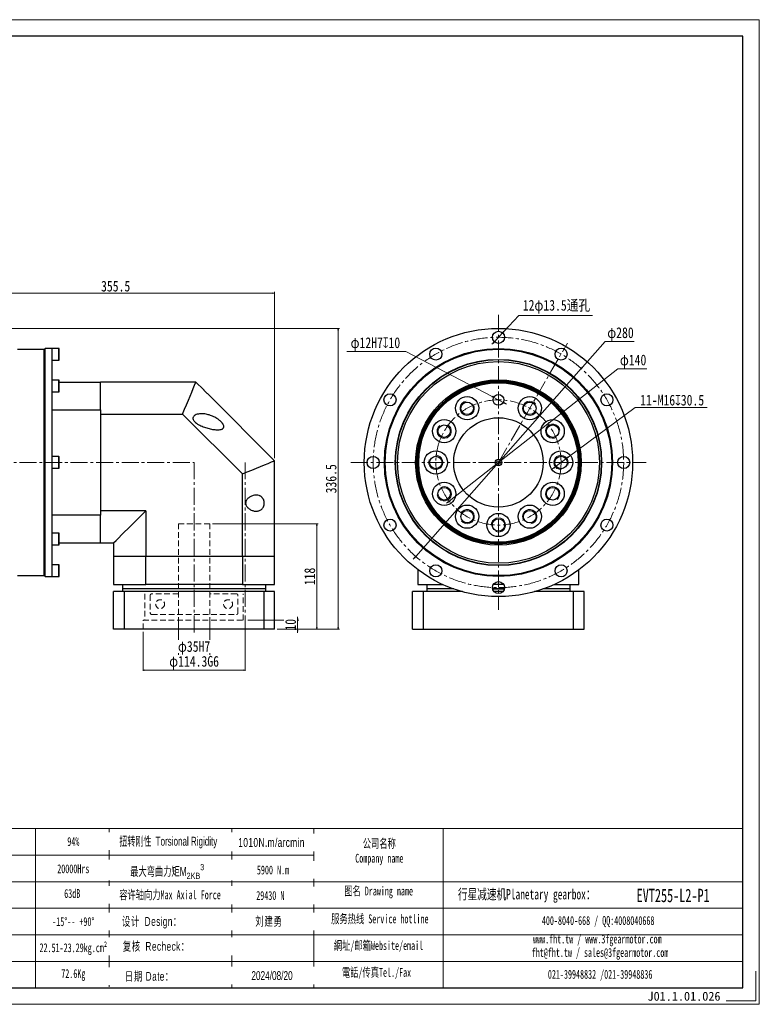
# Model space of a CAD drawing. Header units: millimetres. Extents: x 1631 to 3189, y 141 to 1242.
# Tile 4 of 4: x 2362 to 3189, y 141 to 1242. Entities that reach past the tile are written whole.
import ezdxf

# ---------------------------------------------------------------- set-up
doc = ezdxf.new("R2010")
doc.units = ezdxf.units.MM
doc.linetypes.add('CENTER2', pattern=[28.575, 19.05, -3.175, 3.175, -3.175])
doc.linetypes.add('DASHED2', pattern=[9.525, 6.35, -3.175])
doc.layers.add('6文字层', color=3, linetype='Continuous')
for name, color, linetype, lineweight in [('SLD-0', 7, 'Continuous', 18), ('中心线', 230, 'CENTER2', 18), ('图框_外框线', 7, 'Continuous', 18), ('细实线', 211, 'Continuous', 18), ('虚线', 61, 'DASHED2', 18)]:
    doc.layers.add(name, color=color, linetype=linetype, lineweight=lineweight)
doc.styles.add('宋体', font='txt', dxfattribs={"width": 0.8})
doc.styles.add('标准', font='arial.ttf', dxfattribs={"width": 0.667})
doc.styles.add('样式 1', font='txt')
doc.dimstyles.new('A水平标注$0', dxfattribs={"dimtxt": 3.5, "dimasz": 2, "dimexe": 1.5, "dimexo": 3, "dimgap": 1.1, "dimtad": 1, "dimtoh": 1, "dimdec": 4, "dimdsep": 46, "dimtxsty": '宋体', "dimblk": 'OPEN', "dimcen": 3, "dimclrd": 3, "dimclre": 3, "dimclrt": 6, "dimadec": 0, "dimazin": 0, "dimtm": 1e-09, "dimtfac": 1, "dimtdec": 4, "dimtix": 1, "dimtmove": 0, "dimatfit": 3, "dimldrblk": 'OPEN', "dimfxl": 1, "dimtfill": 1, "dimtfillclr": 256, "dimlwd": 13, "dimlwe": 13, "dimarcsym": 0})
doc.dimstyles.new('D直径标注φ25', dxfattribs={"dimtxt": 3.5, "dimasz": 2, "dimexe": 1, "dimexo": 3, "dimtad": 1, "dimtoh": 1, "dimdec": 1, "dimdsep": 46, "dimtxsty": '宋体', "dimblk": 'OPEN', "dimcen": 3, "dimclrd": 3, "dimclre": 3, "dimclrt": 130, "dimadec": 0, "dimazin": 0, "dimtm": 1e-09, "dimtfac": 1, "dimtdec": 1, "dimtmove": 0, "dimatfit": 0, "dimldrblk": 'OPEN', "dimfxl": 1, "dimtfill": 1, "dimtfillclr": 256, "dimlwd": 13, "dimlwe": 13, "dimarcsym": 0})
doc.dimstyles.new('螺孔(M8-7H)', dxfattribs={"dimtxt": 3.5, "dimasz": 2, "dimexe": 1.25, "dimexo": 3, "dimtad": 1, "dimtoh": 1, "dimdec": 4, "dimdsep": 46, "dimtxsty": '宋体', "dimblk": 'OPEN', "dimcen": 3, "dimclrd": 3, "dimclre": 3, "dimclrt": 2, "dimadec": 0, "dimazin": 0, "dimtm": 1e-09, "dimtfac": 1, "dimtdec": 4, "dimtmove": 0, "dimatfit": 3, "dimldrblk": 'OPEN', "dimfxl": 1, "dimtfill": 1, "dimtfillclr": 256, "dimlwd": 9, "dimlwe": 9, "dimarcsym": 0})

# ---------------------------------------------------------------- blocks, each defined once
blk = doc.blocks.new('_Open')
at = {"color": 0, "linetype": 'ByBlock', "lineweight": -2}
for p, q in [((-1, 0.17), (0, 0)), ((-1, -0.17), (0, 0)), ((0, 0), (-1, 0))]:
    blk.add_line(p, q, dxfattribs=at)
blk = doc.blocks.new('*D4')
at = {"color": 3, "lineweight": 9}
for p, q in [((3050, 808.2), (2975.1, 752.6)), ((3130.5, 808.2), (3050, 808.2)), ((2960.6, 741.9), (2973.5, 751.4)), ((2959, 740.7), (2957.4, 739.5))]:
    blk.add_line(p, q, dxfattribs=at)
at = {"layer": 'Defpoints', "color": 0}
for p in [(2973.5, 751.4), (2960.6, 741.9)]:
    blk.add_point(p, dxfattribs=at)
at = {"color": 3, "lineweight": 9, "xscale": 2, "yscale": 2, "zscale": 2}
for p, rotation in [((2973.5, 751.4), 216.5910861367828), ((2960.6, 741.9), 36.59108613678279)]:
    blk.add_blockref('_Open', p, dxfattribs=dict(at, rotation=rotation))
at = {"color": 2, "insert": (3091.2, 816.3), "char_height": 12, "attachment_point": 5, "style": '宋体', "bg_fill": 3, "box_fill_scale": 1.1, "bg_fill_color": 257, "bg_fill_transparency": 0}
blk.add_mtext('11-M16{\\famgdt|b0|i0|c0|p0;x}{30.5}', dxfattribs=at)
blk = doc.blocks.new('*D7')
at = {"color": 3, "lineweight": 13}
for p, q in [((3030.5, 851.4), (2953.7, 791.1)), ((3062.8, 851.4), (3030.5, 851.4)), ((2842, 703.4), (2952.1, 789.9)), ((2840.4, 702.2), (2838.8, 701))]:
    blk.add_line(p, q, dxfattribs=at)
at = {"layer": 'Defpoints', "color": 0}
for p in [(2952.1, 789.9), (2842, 703.4)]:
    blk.add_point(p, dxfattribs=at)
at = {"color": 3, "lineweight": 13, "xscale": 2, "yscale": 2, "zscale": 2}
for p, rotation in [((2952.1, 789.9), 218.1376310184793), ((2842, 703.4), 38.13763101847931)]:
    blk.add_blockref('_Open', p, dxfattribs=dict(at, rotation=rotation))
at = {"color": 130, "insert": (3047.6, 859.7), "char_height": 12, "attachment_point": 5, "style": '宋体', "bg_fill": 3, "box_fill_scale": 1.1, "bg_fill_color": 257, "bg_fill_transparency": 0}
blk.add_mtext('φ140', dxfattribs=at)
blk = doc.blocks.new('*D8')
at = {"color": 3, "lineweight": 13}
for p, q in [((3016.3, 881.9), (2990.9, 853.2)), ((3048.6, 881.9), (3016.3, 881.9)), ((2804.5, 641.6), (2989.6, 851.7)), ((2803.1, 640.1), (2801.8, 638.6))]:
    blk.add_line(p, q, dxfattribs=at)
at = {"layer": 'Defpoints', "color": 0}
for p in [(2989.6, 851.7), (2804.5, 641.6)]:
    blk.add_point(p, dxfattribs=at)
at = {"color": 3, "lineweight": 13, "xscale": 2, "yscale": 2, "zscale": 2}
for p, rotation in [((2989.6, 851.7), 228.6033883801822), ((2804.5, 641.6), 48.60338838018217)]:
    blk.add_blockref('_Open', p, dxfattribs=dict(at, rotation=rotation))
at = {"color": 130, "insert": (3033.5, 890.2), "char_height": 12, "attachment_point": 5, "style": '宋体', "bg_fill": 3, "box_fill_scale": 1.1, "bg_fill_color": 257, "bg_fill_transparency": 0}
blk.add_mtext('φ280', dxfattribs=at)
blk = doc.blocks.new('*D9')
at = {"color": 3, "lineweight": 13}
for p, q in [((2919.8, 911.1), (2903, 893.1)), ((3002, 911.1), (2919.8, 911.1)), ((2892.5, 881.7), (2901.6, 891.6)), ((2891.1, 880.2), (2889.7, 878.8))]:
    blk.add_line(p, q, dxfattribs=at)
at = {"layer": 'Defpoints', "color": 0}
for p in [(2892.5, 881.7), (2901.6, 891.6)]:
    blk.add_point(p, dxfattribs=at)
at = {"color": 3, "lineweight": 13, "xscale": 2, "yscale": 2, "zscale": 2}
for p, rotation in [((2901.6, 891.6), 227.1740768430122), ((2892.5, 881.7), 47.17407684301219)]:
    blk.add_blockref('_Open', p, dxfattribs=dict(at, rotation=rotation))
at = {"color": 130, "insert": (2961.9, 920.9), "char_height": 12, "attachment_point": 5, "style": '宋体', "bg_fill": 3, "box_fill_scale": 1.1, "bg_fill_color": 257, "bg_fill_transparency": 0}
blk.add_mtext('12φ13.5通孔', dxfattribs=at)
blk = doc.blocks.new('*D10')
at = {"color": 3, "lineweight": 13}
for p, q in [((2727.5, 870.7), (2793.6, 870.7)), ((2793.6, 870.7), (2890, 820.4)), ((2902.4, 813.9), (2891.7, 819.4)), ((2904.1, 812.9), (2905.9, 812))]:
    blk.add_line(p, q, dxfattribs=at)
at = {"layer": 'Defpoints', "color": 0}
for p in [(2891.7, 819.4), (2902.4, 813.9)]:
    blk.add_point(p, dxfattribs=at)
at = {"color": 3, "lineweight": 13, "xscale": 2, "yscale": 2, "zscale": 2}
for p, rotation in [((2891.7, 819.4), 332.4003556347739), ((2902.4, 813.9), 152.4003556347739)]:
    blk.add_blockref('_Open', p, dxfattribs=dict(at, rotation=rotation))
at = {"color": 130, "insert": (2759.5, 879), "char_height": 12, "attachment_point": 5, "style": '宋体', "bg_fill": 3, "box_fill_scale": 1.1, "bg_fill_color": 257, "bg_fill_transparency": 0}
blk.add_mtext('φ12H7{\\famgdt|b0|i0|c0|p0;x}{10}', dxfattribs=at)
blk = doc.blocks.new('*D16')
at = {"color": 3, "lineweight": 13}
for p, q in [((2539.3, 573.6), (2539.3, 529.9)), ((2574.3, 573.6), (2574.3, 529.9)), ((2541.3, 530.9), (2572.3, 530.9))]:
    blk.add_line(p, q, dxfattribs=at)
at = {"layer": 'Defpoints', "color": 0}
for p in [(2539.3, 576.6), (2574.3, 576.6)]:
    blk.add_point(p, dxfattribs=at)
at = {"color": 3, "lineweight": 13, "xscale": 2, "yscale": 2, "zscale": 2, "rotation": 180}
blk.add_blockref('_Open', (2539.3, 530.9), dxfattribs=at)
at = {"color": 3, "lineweight": 13, "xscale": 2, "yscale": 2, "zscale": 2}
blk.add_blockref('_Open', (2574.3, 530.9), dxfattribs=at)
at = {"color": 130, "insert": (2556.8, 539.2), "char_height": 12, "attachment_point": 5, "style": '宋体', "bg_fill": 3, "box_fill_scale": 1.1, "bg_fill_color": 257, "bg_fill_transparency": 0}
blk.add_mtext('φ35H7', dxfattribs=at)
at = {"layer": 'Defpoints', "color": 0}
blk.add_point((2574.3, 530.9), dxfattribs=at)
blk = doc.blocks.new('*D17')
at = {"color": 3, "lineweight": 13}
for p, q in [((2499.7, 557.1), (2499.7, 513.4)), ((2614, 557.1), (2614, 513.4)), ((2501.7, 514.4), (2612, 514.4))]:
    blk.add_line(p, q, dxfattribs=at)
at = {"layer": 'Defpoints', "color": 0}
for p in [(2499.7, 560.1), (2614, 560.1), (2614, 514.4)]:
    blk.add_point(p, dxfattribs=at)
at = {"color": 3, "lineweight": 13, "xscale": 2, "yscale": 2, "zscale": 2, "rotation": 180}
blk.add_blockref('_Open', (2499.7, 514.4), dxfattribs=at)
at = {"color": 3, "lineweight": 13, "xscale": 2, "yscale": 2, "zscale": 2}
blk.add_blockref('_Open', (2614, 514.4), dxfattribs=at)
at = {"color": 130, "insert": (2556.8, 522.6), "char_height": 12, "attachment_point": 5, "style": '宋体', "bg_fill": 3, "box_fill_scale": 1.1, "bg_fill_color": 257, "bg_fill_transparency": 0}
blk.add_mtext('φ114.3G6', dxfattribs=at)
blk = doc.blocks.new('*D24')
at = {"color": 3, "lineweight": 13}
for p, q in [((2672.5, 572.1), (2672.5, 574.1)), ((2617, 570.1), (2674, 570.1)), ((2672.5, 560.1), (2672.5, 570.1)), ((2649.8, 560.1), (2674, 560.1)), ((2672.5, 558.1), (2672.5, 556.1))]:
    blk.add_line(p, q, dxfattribs=at)
at = {"layer": 'Defpoints', "color": 0}
for p in [(2614, 570.1), (2646.8, 560.1)]:
    blk.add_point(p, dxfattribs=at)
at = {"color": 3, "lineweight": 13, "xscale": 2, "yscale": 2, "zscale": 2}
for p, rotation in [((2672.5, 570.1), 270), ((2672.5, 560.1), 90)]:
    blk.add_blockref('_Open', p, dxfattribs=dict(at, rotation=rotation))
at = {"color": 6, "insert": (2664.7, 565.1), "char_height": 12, "attachment_point": 5, "rotation": 90, "style": '宋体', "bg_fill": 3, "box_fill_scale": 1.1, "bg_fill_color": 257, "bg_fill_transparency": 0}
blk.add_mtext('10', dxfattribs=at)
at = {"layer": 'Defpoints', "color": 0}
blk.add_point((2672.5, 570.1), dxfattribs=at)
blk = doc.blocks.new('*D25')
at = {"color": 3, "lineweight": 13}
for p, q in [((2577.3, 678.1), (2695.5, 678.1)), ((2694, 562.1), (2694, 676.1)), ((2649.8, 560.1), (2695.5, 560.1))]:
    blk.add_line(p, q, dxfattribs=at)
at = {"layer": 'Defpoints', "color": 0}
for p in [(2574.3, 678.1), (2694, 678.1), (2646.8, 560.1)]:
    blk.add_point(p, dxfattribs=at)
at = {"color": 3, "lineweight": 13, "xscale": 2, "yscale": 2, "zscale": 2}
for p, rotation in [((2694, 678.1), 90), ((2694, 560.1), 270)]:
    blk.add_blockref('_Open', p, dxfattribs=dict(at, rotation=rotation))
at = {"color": 6, "insert": (2686.1, 619.1), "char_height": 12, "attachment_point": 5, "rotation": 90, "style": '宋体', "bg_fill": 3, "box_fill_scale": 1.1, "bg_fill_color": 257, "bg_fill_transparency": 0}
blk.add_mtext('118', dxfattribs=at)
blk = doc.blocks.new('*D27')
at = {"color": 3, "lineweight": 13}
for p, q in [((2291.3, 899.6), (2291.3, 937.4)), ((2646.8, 751.6), (2646.8, 937.4)), ((2293.3, 935.9), (2644.8, 935.9))]:
    blk.add_line(p, q, dxfattribs=at)
at = {"layer": 'Defpoints', "color": 0}
for p in [(2646.8, 935.9), (2291.3, 896.6), (2646.8, 748.6)]:
    blk.add_point(p, dxfattribs=at)
at = {"color": 3, "lineweight": 13, "xscale": 2, "yscale": 2, "zscale": 2, "rotation": 180}
blk.add_blockref('_Open', (2291.3, 935.9), dxfattribs=at)
at = {"color": 3, "lineweight": 13, "xscale": 2, "yscale": 2, "zscale": 2}
blk.add_blockref('_Open', (2646.8, 935.9), dxfattribs=at)
at = {"color": 6, "insert": (2469.1, 943.8), "char_height": 12, "attachment_point": 5, "style": '宋体', "bg_fill": 3, "box_fill_scale": 1.1, "bg_fill_color": 257, "bg_fill_transparency": 0}
blk.add_mtext('355.5', dxfattribs=at)
blk = doc.blocks.new('*D28')
at = {"color": 3, "lineweight": 13}
for p, q in [((2312.3, 896.6), (2719.4, 896.6)), ((2717.9, 562.1), (2717.9, 894.6)), ((2649.8, 560.1), (2719.4, 560.1))]:
    blk.add_line(p, q, dxfattribs=at)
at = {"layer": 'Defpoints', "color": 0}
for p in [(2309.3, 896.6), (2717.9, 896.6), (2646.8, 560.1)]:
    blk.add_point(p, dxfattribs=at)
at = {"color": 3, "lineweight": 13, "xscale": 2, "yscale": 2, "zscale": 2}
for p, rotation in [((2717.9, 896.6), 90), ((2717.9, 560.1), 270)]:
    blk.add_blockref('_Open', p, dxfattribs=dict(at, rotation=rotation))
at = {"color": 6, "insert": (2710, 728.4), "char_height": 12, "attachment_point": 5, "rotation": 90, "style": '宋体', "bg_fill": 3, "box_fill_scale": 1.1, "bg_fill_color": 257, "bg_fill_transparency": 0}
blk.add_mtext('336.5', dxfattribs=at)

msp = doc.modelspace()

# ---------------------------------------------------------------- linework, layer by layer
at = {"color": 7, "linetype": 'Continuous', "lineweight": 25}
for p, q in [((2389.32338, 873.14971), (2359.32338, 873.14971)), ((2390.32338, 874.14971), (2389.32338, 873.14971)), ((2389.32338, 620.14971), (2389.32338, 873.14971)), ((2397.82338, 874.14971), (2390.32338, 874.14971)), ((2390.32338, 619.14971), (2390.32338, 874.14971)), ((2405.72338, 874.14971), (2397.82338, 874.14971)), ((2397.82338, 874.14971), (2397.82338, 619.14971)), ((2397.82338, 861.14971), (2405.72338, 861.14971)), ((2405.72338, 838.70963), (2397.82338, 838.70963)), ((2405.82338, 836.64971), (2452.32338, 836.64971)), ((2452.32338, 805.43959), (2452.32338, 836.64971)), ((2558.82338, 836.64971), (2452.32338, 836.64971)), ((2567.30814, 828.16495), (2558.82338, 836.64971)), ((2397.82338, 825.70963), (2405.72338, 825.70963)), ((2646.82337, 748.64971), (2572.722, 822.75109)), ((2397.82338, 805.43959), (2452.32338, 805.43959)), ((2452.32338, 805.43959), (2452.32338, 687.85983)), ((2452.32338, 800.73298), (2543.94619, 800.73298)), ((2452.32338, 800.73298), (2452.32338, 692.56644)), ((2610.90666, 733.77251), (2543.94619, 800.73298)), ((2405.72338, 753.14971), (2397.82338, 753.14971)), ((2397.82338, 740.14971), (2405.72338, 740.14971)), ((2646.82337, 641.64971), (2646.82337, 748.64971)), ((2610.90666, 641.64971), (2610.90666, 733.77251)), ((2452.32338, 687.85983), (2397.82338, 687.85983)), ((2502.74011, 692.56644), (2452.32338, 692.56644)), ((2452.32338, 656.64971), (2452.32338, 687.85983)), ((2502.74011, 692.56644), (2502.74011, 641.64971)), ((2405.72338, 667.58979), (2397.82338, 667.58979)), ((2397.82338, 654.58979), (2405.72338, 654.58979)), ((2405.82338, 656.64971), (2452.32338, 656.64971)), ((2452.32338, 656.64971), (2466.82338, 656.64971)), ((2466.82338, 656.64971), (2466.82338, 641.64971)), ((2466.82338, 641.64971), (2502.74011, 641.64971)), ((2466.82338, 641.64971), (2466.82338, 610.14971)), ((2502.74011, 641.64971), (2610.90666, 641.64971)), ((2502.74011, 610.14971), (2502.74011, 641.64971)), ((2610.90666, 641.64971), (2646.82337, 641.64971)), ((2610.90666, 641.64971), (2610.90666, 610.14971)), ((2646.82337, 610.14971), (2646.82337, 641.64971)), ((2405.72338, 632.14971), (2397.82338, 632.14971)), ((2359.32338, 620.14971), (2389.32338, 620.14971)), ((2389.32338, 620.14971), (2390.32338, 619.14971)), ((2390.32338, 619.14971), (2397.82338, 619.14971)), ((2397.82338, 619.14971), (2405.72338, 619.14971)), ((2807.04706, 626.64971), (2807.04706, 610.14971)), ((2987.04707, 610.14971), (2987.04707, 626.64971)), ((2466.82338, 610.14971), (2502.74011, 610.14971)), ((2476.82338, 610.14971), (2476.82338, 605.14971)), ((2610.90666, 610.14971), (2502.74011, 610.14971)), ((2610.90666, 610.14971), (2646.82337, 610.14971)), ((2636.82338, 605.14971), (2636.82338, 610.14971)), ((2807.04706, 610.14971), (2834.85583, 610.14971)), ((2817.04706, 610.14971), (2817.04706, 605.14971)), ((2902.81876, 610.14971), (2891.27536, 610.14971)), ((2959.2383, 610.14971), (2987.04707, 610.14971)), ((2977.04706, 605.14971), (2977.04706, 610.14971)), ((2466.82338, 560.14971), (2466.82338, 602.14971)), ((2478.91718, 602.14971), (2466.82338, 602.14971)), ((2476.82338, 605.14971), (2476.82338, 602.14971)), ((2636.82338, 605.14971), (2476.82338, 605.14971)), ((2478.91718, 560.14971), (2478.91718, 602.14971)), ((2634.72957, 602.14971), (2478.91718, 602.14971)), ((2634.72957, 602.14971), (2634.72957, 560.14971)), ((2646.82339, 602.14971), (2634.72957, 602.14971)), ((2636.82338, 602.14971), (2636.82338, 605.14971)), ((2646.82339, 560.14971), (2646.82339, 602.14971)), ((2801.04706, 560.14971), (2801.04706, 602.14971)), ((2813.14087, 602.14971), (2801.04706, 602.14971)), ((2813.14087, 560.14971), (2813.14087, 602.14971)), ((2856.80094, 602.14971), (2813.14087, 602.14971)), ((2817.04706, 605.14971), (2817.04706, 602.14971)), ((2847.27006, 605.14971), (2817.04706, 605.14971)), ((2903.62829, 605.14971), (2890.46584, 605.14971)), ((2890.46584, 605.14971), (2897.04706, 605.14971)), ((2902.07822, 602.14971), (2892.01591, 602.14971)), ((2897.04706, 605.14971), (2903.62829, 605.14971)), ((2980.95326, 602.14971), (2937.29318, 602.14971)), ((2977.04706, 605.14971), (2946.82406, 605.14971)), ((2977.04706, 602.14971), (2977.04706, 605.14971)), ((2980.95326, 560.14971), (2980.95326, 602.14971)), ((2993.04706, 602.14971), (2980.95326, 602.14971)), ((2993.04706, 560.14971), (2993.04706, 602.14971)), ((2646.82339, 560.14971), (2466.82338, 560.14971)), ((2801.04706, 560.14971), (2813.14087, 560.14971)), ((2813.14087, 560.14971), (2980.95326, 560.14971)), ((2980.95326, 560.14971), (2993.04706, 560.14971))]:
    msp.add_line(p, q, dxfattribs=at)
at = {"color": 1, "linetype": 'Continuous', "lineweight": 25}
for p, q in [((2405.72338, 861.14971), (2405.72338, 874.14971)), ((2405.72338, 825.70963), (2405.72338, 838.70963)), ((2405.72338, 740.14971), (2405.72338, 753.14971)), ((2405.72338, 654.58979), (2405.72338, 667.58979)), ((2405.72338, 619.14971), (2405.72338, 632.14971))]:
    msp.add_line(p, q, dxfattribs=at)
at = {"color": 7, "linetype": 'Continuous', "lineweight": 25, "flags": 128}
for points in [[(2543.94619, 800.73298), (2546.17981, 806.12544), (2548.32159, 811.29613), (2550.36349, 816.22575), (2552.29795, 820.89592), (2554.11772, 825.28923), (2555.81602, 829.3893), (2557.38653, 833.18084), (2558.82338, 836.64971)], [(2610.90666, 733.77251), (2616.29912, 736.00615), (2621.46979, 738.14791), (2626.39943, 740.18983), (2631.0696, 742.12428), (2635.46291, 743.94405), (2639.56296, 745.64235), (2643.3545, 747.21286), (2646.82337, 748.64971)], [(2466.82338, 656.64971), (2469.57223, 659.39856), (2472.52933, 662.35566), (2475.68762, 665.51395), (2479.03957, 668.86589), (2482.57717, 672.4035), (2486.29197, 676.11831), (2490.17514, 680.00146), (2494.21736, 684.0437), (2498.40903, 688.23536), (2502.74011, 692.56644)]]:
    msp.add_lwpolyline(points, dxfattribs=at)
at = {"color": 7, "linetype": 'Continuous', "lineweight": 25}
for centre, radius in [((2897.04706, 746.64971), 150), ((2897.04706, 886.64971), 6.75), ((2897.04706, 746.64971), 127.5), ((2897.04706, 746.64971), 127.1), ((2897.04706, 746.64971), 126.6), ((2827.04706, 867.89327), 6.75), ((2967.04706, 867.89327), 6.75), ((2897.04706, 746.64971), 115.35265), ((2897.04706, 746.64971), 115), ((2897.04706, 746.64971), 112.83494), ((2897.04706, 746.64971), 92.60319), ((2897.04706, 746.64971), 91.305), ((2897.04706, 746.64971), 91.05), ((2897.04706, 746.64971), 90.01989), ((2897.04706, 746.64971), 90), ((2897.04706, 746.64971), 89.13397), ((2775.80351, 816.64971), 6.75), ((2862.04706, 807.27149), 13), ((2897.04706, 816.64971), 6), ((2932.04706, 807.27149), 13), ((3018.29062, 816.64971), 6.75), ((2862.04706, 807.27149), 7), ((2932.04706, 807.27149), 7), ((2836.42528, 781.64971), 13), ((2897.04706, 746.64971), 50), ((2957.66884, 781.64971), 13), ((2836.42528, 781.64971), 7), ((2957.66884, 781.64971), 7), ((2757.04706, 746.64971), 6.75), ((2827.04706, 746.64971), 13), ((2827.04706, 746.64971), 7), ((2897.04706, 746.64971), 3.73205), ((2967.04706, 746.64971), 13), ((2967.04706, 746.64971), 7), ((3037.04706, 746.64971), 6.75), ((2897.04706, 746.64971), 2), ((2836.42528, 711.64971), 13), ((2836.42528, 711.64971), 7), ((2957.66884, 711.64971), 13), ((2957.66884, 711.64971), 7), ((2862.04706, 686.02793), 13), ((2932.04706, 686.02793), 13), ((2775.80351, 676.64971), 6.75), ((2862.04706, 686.02793), 7), ((2897.04706, 676.64971), 13), ((2897.04706, 676.64971), 7), ((2932.04706, 686.02793), 7), ((3018.29062, 676.64971), 6.75), ((2827.04706, 625.40615), 6.75), ((2967.04706, 625.40615), 6.75), ((2897.04706, 606.64971), 6.75)]:
    msp.add_circle(centre, radius, dxfattribs=at)
for centre, start, end in [((2405.72338, 874.04971), 0, 90), ((2405.72338, 861.24971), 270, 0), ((2405.72338, 838.60963), 0, 90), ((2405.72338, 825.80963), 270, 0), ((2405.72338, 753.04971), 0, 90), ((2405.72338, 740.24971), 270, 0), ((2405.72338, 667.48979), 0, 90), ((2405.72338, 654.68979), 270, 0), ((2405.72338, 632.04971), 0, 90), ((2405.72338, 619.24971), 270, 0)]:
    msp.add_arc(centre, 0.1, start, end, dxfattribs=at)
for points, knots in [([(2405.82338, 861.24971), (2405.82338, 861.24971), (2405.82338, 861.92403), (2405.82338, 864.32443), (2405.82338, 865.95237), (2405.82338, 869.34705), (2405.82338, 870.97499), (2405.82338, 873.37539), (2405.82338, 874.04971), (2405.82338, 874.04971)], [0, 0, 0, 0, 0.25, 0.25, 0.5, 0.5, 0.75, 0.75, 1, 1, 1, 1]), ([(2405.82338, 832.20963), (2405.82338, 833.90697), (2405.82338, 835.53492), (2405.82338, 837.93531), (2405.82338, 838.60963), (2405.82338, 838.60963)], [0, 0, 0, 0, 0.5, 0.5, 1, 1, 1, 1]), ([(2405.82338, 825.80963), (2405.82338, 825.80963), (2405.82338, 826.48395), (2405.82338, 828.88435), (2405.82338, 830.51229), (2405.82338, 832.20963)], [0, 0, 0, 0, 0.5, 0.5, 1, 1, 1, 1]), ([(2572.722, 822.75109), (2571.7223, 823.53949), (2570.75974, 824.37489), (2569.38978, 825.72099), (2568.94559, 826.18537), (2568.30336, 826.91226), (2568.09367, 827.15936), (2567.68985, 827.65767), (2567.49498, 827.9097), (2567.30814, 828.16496)], [0, 0, 0, 0, 0.5, 0.5, 0.75, 0.75, 0.875, 0.875, 1, 1, 1, 1]), ([(2565.16908, 801.14971), (2566.81154, 801.14971), (2568.45527, 800.98007), (2571.75312, 800.36512), (2573.40719, 799.91858), (2575.90629, 799.03494), (2576.73352, 798.70734), (2578.37206, 797.98698), (2579.18426, 797.59395), (2580.79486, 796.73671), (2581.59328, 796.27267), (2582.77986, 795.51366), (2583.17438, 795.24945), (2583.95107, 794.70297), (2584.33406, 794.42025), (2585.08805, 793.83351), (2585.45907, 793.52952), (2586.18707, 792.89646), (2586.54445, 792.56685), (2587.22871, 791.89004), (2587.55724, 791.54158), (2588.18058, 790.81971), (2588.47554, 790.44642), (2588.8836, 789.861), (2589.01447, 789.66039), (2589.25715, 789.25687), (2589.36932, 789.05359), (2589.67425, 788.43836), (2589.83664, 788.01519), (2589.98382, 787.40259), (2590.0175, 787.20116), (2590.05125, 786.80412), (2590.05095, 786.60671), (2590.01487, 786.23204), (2589.97954, 786.05363), (2589.87608, 785.71344), (2589.80725, 785.55052), (2589.55819, 785.09423), (2589.3391, 784.83553), (2588.9506, 784.49742), (2588.81065, 784.39312), (2588.51896, 784.20312), (2588.36651, 784.11675), (2587.89244, 783.87931), (2587.55422, 783.74967), (2586.84368, 783.53345), (2586.47243, 783.44755), (2585.33779, 783.24411), (2584.54695, 783.17766), (2583.32545, 783.14637), (2582.91163, 783.14774), (2582.08182, 783.1704), (2581.66483, 783.19164), (2580.40844, 783.28087), (2579.56366, 783.37411), (2577.86271, 783.61484), (2577.0065, 783.76247), (2575.28448, 784.10595), (2574.41864, 784.30184), (2572.67856, 784.73998), (2571.80261, 784.98284), (2569.1917, 785.77444), (2567.46497, 786.3855), (2564.90741, 787.45991), (2564.06042, 787.84477), (2562.3821, 788.68438), (2561.55047, 789.13858), (2559.91273, 790.15164), (2559.1208, 790.70018), (2558.00334, 791.63214), (2557.64165, 791.96287), (2556.96932, 792.66253), (2556.65664, 793.03232), (2556.10362, 793.83333), (2555.87249, 794.25146), (2555.62493, 794.91505), (2555.56055, 795.13962), (2555.47412, 795.58559), (2555.45149, 795.80943), (2555.4505, 796.25263), (2555.47194, 796.46656), (2555.5542, 796.88039), (2555.61583, 797.08195), (2555.84865, 797.65272), (2556.06451, 797.98839), (2556.57874, 798.59664), (2556.86992, 798.86025), (2557.49336, 799.32942), (2557.82675, 799.53534), (2558.87465, 800.08669), (2559.61307, 800.35634), (2561.13696, 800.7726), (2561.9247, 800.91749), (2563.13004, 801.0592), (2563.53448, 801.09353), (2564.34821, 801.13879), (2564.75847, 801.14971), (2565.16908, 801.14971)], [0, 0, 0, 0, 0.0625, 0.0625, 0.125, 0.125, 0.15625, 0.15625, 0.1875, 0.1875, 0.21875, 0.21875, 0.234375, 0.234375, 0.25, 0.25, 0.265625, 0.265625, 0.28125, 0.28125, 0.296875, 0.296875, 0.3125, 0.3125, 0.3203125, 0.3203125, 0.328125, 0.328125, 0.34375, 0.34375, 0.3515625, 0.3515625, 0.359375, 0.359375, 0.3671875, 0.3671875, 0.375, 0.375, 0.390625, 0.390625, 0.3984375, 0.3984375, 0.40625, 0.40625, 0.421875, 0.421875, 0.4375, 0.4375, 0.46875, 0.46875, 0.484375, 0.484375, 0.5, 0.5, 0.53125, 0.53125, 0.5625, 0.5625, 0.59375, 0.59375, 0.625, 0.625, 0.6875, 0.6875, 0.71875, 0.71875, 0.75, 0.75, 0.78125, 0.78125, 0.796875, 0.796875, 0.8125, 0.8125, 0.828125, 0.828125, 0.8359375, 0.8359375, 0.84375, 0.84375, 0.8515625, 0.8515625, 0.859375, 0.859375, 0.875, 0.875, 0.890625, 0.890625, 0.90625, 0.90625, 0.9375, 0.9375, 0.96875, 0.96875, 0.984375, 0.984375, 1, 1, 1, 1]), ([(2405.82338, 740.24971), (2405.82338, 740.24971), (2405.82338, 740.92403), (2405.82338, 743.32443), (2405.82338, 744.95237), (2405.82338, 748.34705), (2405.82338, 749.97499), (2405.82338, 752.37539), (2405.82338, 753.04971), (2405.82338, 753.04971)], [0, 0, 0, 0, 0.25, 0.25, 0.5, 0.5, 0.75, 0.75, 1, 1, 1, 1]), ([(2626.20818, 710.14971), (2627.34481, 710.14971), (2628.43879, 709.98772), (2629.75105, 709.54057), (2630.0107, 709.43859), (2630.52419, 709.20686), (2630.77885, 709.07653), (2631.5212, 708.64604), (2631.99083, 708.3058), (2632.65336, 707.69988), (2632.86793, 707.48099), (2633.27821, 707.01028), (2633.47215, 706.76067), (2633.83662, 706.23076), (2634.00716, 705.95048), (2634.32282, 705.35565), (2634.46869, 705.03868), (2634.72447, 704.38431), (2634.83532, 704.04573), (2634.9747, 703.51957), (2635.01667, 703.34113), (2635.09118, 702.9778), (2635.12378, 702.79231), (2635.20524, 702.23619), (2635.23859, 701.86303), (2635.2637, 701.11189), (2635.25537, 700.7327), (2635.16537, 699.59514), (2635.02276, 698.87002), (2634.58723, 697.4885), (2634.3038, 696.86128), (2633.62272, 695.71264), (2633.23735, 695.21242), (2632.39424, 694.33196), (2631.93153, 693.94964), (2630.97196, 693.31186), (2630.47222, 693.05233), (2629.43604, 692.63305), (2628.89652, 692.47312), (2627.80209, 692.24857), (2627.24618, 692.18296), (2626.39947, 692.14775), (2626.11445, 692.14667), (2625.5452, 692.16496), (2625.26057, 692.18428), (2623.83723, 692.32943), (2622.69752, 692.59678), (2620.99039, 693.23169), (2620.42, 693.48449), (2619.30914, 694.06822), (2618.76559, 694.39977), (2617.97436, 694.9692), (2617.71467, 695.17113), (2617.20532, 695.60339), (2616.95684, 695.83285), (2616.48059, 696.31732), (2616.252, 696.57296), (2615.81842, 697.11652), (2615.61215, 697.40649), (2615.23714, 698.01668), (2615.06887, 698.33554), (2614.7795, 699.00653), (2614.65755, 699.36295), (2614.48057, 700.09087), (2614.42457, 700.4626), (2614.3949, 701.03313), (2614.39426, 701.22533), (2614.41126, 701.60394), (2614.4288, 701.79164), (2614.48119, 702.16395), (2614.51605, 702.34855), (2614.60249, 702.71477), (2614.65426, 702.89658), (2614.82936, 703.42556), (2614.97321, 703.76087), (2615.30466, 704.4032), (2615.4938, 704.71195), (2615.89804, 705.29009), (2616.11376, 705.56128), (2616.56659, 706.07481), (2616.80374, 706.3171), (2617.29587, 706.77692), (2617.55126, 706.99458), (2618.32719, 707.60466), (2618.86164, 707.9591), (2619.95462, 708.58577), (2620.51328, 708.85766), (2621.65048, 709.32665), (2622.22229, 709.5207), (2623.93275, 709.98737), (2625.07154, 710.14971), (2626.20818, 710.14971)], [0, 0, 0, 0, 0.0625, 0.0625, 0.078125, 0.078125, 0.09375, 0.09375, 0.125, 0.125, 0.140625, 0.140625, 0.15625, 0.15625, 0.171875, 0.171875, 0.1875, 0.1875, 0.203125, 0.203125, 0.2109375, 0.2109375, 0.21875, 0.21875, 0.234375, 0.234375, 0.25, 0.25, 0.28125, 0.28125, 0.3125, 0.3125, 0.34375, 0.34375, 0.375, 0.375, 0.40625, 0.40625, 0.4375, 0.4375, 0.46875, 0.46875, 0.484375, 0.484375, 0.5, 0.5, 0.5625, 0.5625, 0.59375, 0.59375, 0.625, 0.625, 0.640625, 0.640625, 0.65625, 0.65625, 0.671875, 0.671875, 0.6875, 0.6875, 0.703125, 0.703125, 0.71875, 0.71875, 0.734375, 0.734375, 0.7421875, 0.7421875, 0.75, 0.75, 0.7578125, 0.7578125, 0.765625, 0.765625, 0.78125, 0.78125, 0.796875, 0.796875, 0.8125, 0.8125, 0.828125, 0.828125, 0.84375, 0.84375, 0.875, 0.875, 0.90625, 0.90625, 0.9375, 0.9375, 1, 1, 1, 1]), ([(2405.82338, 661.08979), (2405.82338, 662.78713), (2405.82338, 664.41507), (2405.82338, 666.81547), (2405.82338, 667.48979), (2405.82338, 667.48979)], [0, 0, 0, 0, 0.5, 0.5, 1, 1, 1, 1]), ([(2405.82338, 654.68979), (2405.82338, 654.68979), (2405.82338, 655.36411), (2405.82338, 657.7645), (2405.82338, 659.39245), (2405.82338, 661.08979)], [0, 0, 0, 0, 0.5, 0.5, 1, 1, 1, 1]), ([(2405.82338, 625.64971), (2405.82338, 627.34705), (2405.82338, 628.97499), (2405.82338, 631.37539), (2405.82338, 632.04971), (2405.82338, 632.04971)], [0, 0, 0, 0, 0.5, 0.5, 1, 1, 1, 1]), ([(2405.82338, 619.24971), (2405.82338, 619.24971), (2405.82338, 619.92403), (2405.82338, 622.32443), (2405.82338, 623.95237), (2405.82338, 625.64971)], [0, 0, 0, 0, 0.5, 0.5, 1, 1, 1, 1])]:
    msp.add_open_spline(points, degree=3, knots=knots, dxfattribs=at)
at = {"layer": 'SLD-0'}
msp.add_line((2379.37304, 337.08412), (2379.37304, 159.08034), dxfattribs=at)
at = {"layer": '中心线'}
for p, q in [((2897.04706, 911.64971), (2897.04706, 581.64971)), ((2897.04706, 746.64971), (2974.04706, 880.01762)), ((2218.69338, 746.64971), (2556.82338, 746.64971)), ((2556.82338, 556.41971), (2556.82338, 746.64971)), ((2732.04706, 746.64971), (3062.04706, 746.64971))]:
    msp.add_line(p, q, dxfattribs=at)
for radius in [140, 70]:
    msp.add_circle((2897.04706, 746.64971), radius, dxfattribs=at)
at = {"layer": '图框_外框线'}
for p, q in [((1768.7033, 337.08412), (3170.10476, 337.08412)), ((2461.87701, 337.08412), (2461.87701, 160.0677)), ((2598.91247, 337.08412), (2598.91247, 159.08034)), ((2690.61872, 337.08412), (2690.61872, 159.08034)), ((2835.31686, 337.08412), (2835.31686, 159.08034)), ((1903.00231, 307.38412), (2690.61872, 307.38412)), ((1768.7033, 277.68412), (3170.10476, 277.68412)), ((1903.00231, 247.98412), (3170.10476, 247.98412)), ((1903.00231, 218.28412), (3170.10476, 218.28412)), ((1903.00231, 188.58412), (3170.10476, 188.58412))]:
    msp.add_line(p, q, dxfattribs=at)
at = {"layer": '图框_外框线', "color": 3}
msp.add_lwpolyline([(1631.11947, 140.53835), (3188.64675, 140.53835), (3188.64675, 1241.93264), (1631.11947, 1241.93264)], close=True, dxfattribs=at)
at = {"layer": '图框_外框线', "color": 3, "lineweight": 25}
msp.add_lwpolyline([(1723.82942, 159.08034), (3170.10476, 159.08034), (3170.10476, 1223.39065), (1723.82942, 1223.39065)], close=True, dxfattribs=at)
at = {"layer": '图框_外框线', "color": 3}
msp.add_lwpolyline([(3184.93836, 177.62233), (3184.93836, 144.24674), (3151.56277, 144.24674)], dxfattribs=at)
at = {"layer": '细实线'}
for centre, start, end in [((2862.04706, 807.27149), 97.81733933, 32.02886907), ((2932.04706, 807.27149), 37.81733933, 332.02886907), ((2836.42528, 781.64971), 127.81733933, 62.02886907), ((2957.66884, 781.64971), 7.81733933, 302.02886907), ((2827.04706, 746.64971), 157.81733933, 92.02886907), ((2967.04706, 746.64971), 337.81733933, 272.02886907), ((2836.42528, 711.64971), 187.81733933, 122.02886907), ((2957.66884, 711.64971), 307.81733933, 242.02886907), ((2862.04706, 686.02793), 217.81733933, 152.02886907), ((2932.04706, 686.02793), 277.81733933, 212.02886907), ((2897.04706, 676.64971), 247.81733933, 182.02886907)]:
    msp.add_arc(centre, 8, start, end, dxfattribs=at)
at = {"layer": '虚线'}
for p, q in [((2539.32338, 678.14971), (2574.32338, 678.14971)), ((2501.82338, 599.64971), (2501.82338, 570.14972)), ((2507.84634, 598.14971), (2507.84634, 578.1497)), ((2539.32338, 599.64971), (2509.34706, 599.64971)), ((2604.29969, 599.64971), (2574.32338, 599.64971)), ((2605.80042, 578.1497), (2605.80042, 598.14971)), ((2611.82338, 570.14972), (2611.82338, 599.64971)), ((2509.34706, 576.64971), (2604.29969, 576.64971)), ((2499.67338, 570.14972), (2613.97338, 570.14972))]:
    msp.add_line(p, q, dxfattribs=at)
for centre in [(2518.82338, 588.14971), (2594.82338, 588.14971)]:
    msp.add_circle(centre, 5, dxfattribs=at)
for points in [[(2509.34707, 599.64971), (2509.24801, 599.64971), (2509.1506, 599.64), (2508.95894, 599.60196), (2508.86371, 599.57317), (2508.68207, 599.49799), (2508.59592, 599.45198), (2508.43286, 599.34328), (2508.35563, 599.28), (2508.14796, 599.07263), (2508.03609, 598.90545), (2507.88619, 598.54472), (2507.84635, 598.34784), (2507.84635, 598.14971)], [(2605.80042, 598.14971), (2605.80042, 598.24877), (2605.79069, 598.34618), (2605.7526, 598.53783), (2605.72377, 598.63305), (2605.6485, 598.81464), (2605.60244, 598.90077), (2605.49362, 599.06377), (2605.43029, 599.14095), (2605.22277, 599.34846), (2605.05551, 599.46021), (2604.6947, 599.60993), (2604.49782, 599.64971), (2604.29969, 599.64971)], [(2507.84635, 578.14971), (2507.84635, 578.05064), (2507.85607, 577.95324), (2507.89416, 577.76159), (2507.92299, 577.66637), (2507.99826, 577.48478), (2508.04432, 577.39865), (2508.15314, 577.23565), (2508.21647, 577.15847), (2508.42399, 576.95096), (2508.59125, 576.83921), (2508.95206, 576.68949), (2509.14894, 576.64971), (2509.34707, 576.64971)], [(2604.29969, 576.64971), (2604.39876, 576.64971), (2604.49617, 576.65942), (2604.68782, 576.69746), (2604.78305, 576.72625), (2604.96469, 576.80143), (2605.05084, 576.84743), (2605.21391, 576.95613), (2605.29113, 577.01941), (2605.49881, 577.22679), (2605.61067, 577.39397), (2605.76057, 577.7547), (2605.80042, 577.95158), (2605.80042, 578.14971)]]:
    msp.add_open_spline(points, degree=3, knots=[0, 0, 0, 0, 0.125, 0.125, 0.25, 0.25, 0.375, 0.375, 0.5, 0.5, 0.75, 0.75, 1, 1, 1, 1], dxfattribs=at)

# ---------------------------------------------------------------- texts
at = {"layer": '6文字层', "insert": (3063.65236, 154.54711), "char_height": 10, "width": 43.304423, "attachment_point": 1, "style": '样式 1'}
msp.add_mtext('J01.1.01.026', dxfattribs=at)
at = {"layer": 'SLD-0', "color": 1, "attachment_point": 2, "style": '标准'}
for s, insert, char_height, width in [('{\\fSimSun|b1|i0|c134|p2;94%}', (2421.77872, 327.60223), 9.9, 126.607975), ('{\\fSimSun|b1|i0|c134|p2;公司名称\\PCompany name}', (2763.88552, 325.35913), 9.9, 126.607975), ('{\\fSimSun|b1|i0|c134|p2;20000Hrs}', (2421.77872, 297.08934), 9.9, 126.607975), ('{\\fSimSun|b1|i0|c134|p2;63dB}', (2420.55958, 269.45492), 9.9, 126.607975), ('{\\fSimSun|b1|i0|c134|p2;图名 Drawing name}', (2763.07346, 272.20934), 9.9, 126.607975), ('{\\fSimSun|b1|i0|c134|p2;  \\H1.1667x;行星减速机Planetary gearbox\\fSimSun|b0|i0|c134|p2;：}', (2924.1351, 269.45119), 9.9, 182.7949918), ('\\pxt3.3;{\\fSimSun|b1|i0|c134|p2;\\C256;EVT255-L2-P1}', (3092.35848, 269.81881), 15, 126.607975), ('{\\fSimSun|b1|i0|c134|p2;服务热线 Service hotline}', (2764.47735, 241.07899), 9.9, 126.607975), ('{\\fSimSun|b1|i0|c134|p2;-15%%D-- +90%%D}', (2421.77872, 237.97166), 9.9, 126.607975), ('{\\fSimSun|b1|i0|c134|p2;400-8040-668 / QQ:4008040668}', (3008.5161, 239.18733), 9.9, 220.9598935), ('{\\fSimSun|b1|i0|c134|p2;22.51-23.29kg.cm²}', (2421.77872, 208.78315), 9.9, 126.607975), ('{\\fSimSun|b1|i0|c134|p2;網址/邮箱Website/email}', (2762.93583, 211.25184), 9.9, 126.607975), ('{\\fSimSun|b1|i0|c134|p2;www.fht.tw / www.3fgearmotor.com }', (3007.60326, 218.56697), 9.9, 166.8929868), ('\\pxt12;{\\fSimSun|b1|i0|c134|p2;fht@fht.tw / sales@3fgearmotor.com }', (3010.62039, 203.49189), 9.9, 210.3584446), ('{\\fSimSun|b1|i0|c134|p2;72.6Kg}', (2421.77872, 179.83286), 9.9, 126.607975), ('{\\fSimSun|b1|i0|c134|p2;電話/传真Tel./Fax}', (2760.71778, 181.19214), 9.9, 126.607975), ('{\\fSimSun|b1|i0|c134|p2;021-39948832 /021-39948836 }', (3010.72391, 179.02758), 9.9, 126.607975)]:
    msp.add_mtext(s, dxfattribs=dict(at, insert=insert, char_height=char_height, width=width))

# ---------------------------------------------------------------- next in the draw order: texts
at = {"layer": 'SLD-0', "color": 1, "char_height": 9.9, "width": 168.2361765, "attachment_point": 2, "style": '标准', "bg_fill": 2}
for s, insert in [('{\\T1.1;1010N.m/arcmin}', (2643.41734, 326.56196)), ('{\\f宋体|b0|i0|c134|p2;容许轴向力Max Axial Force}', (2529.85847, 267.99495)), ('{\\fSimSun|b0|i0|c134|p2;\\T1.1;设计 \\fArial|b0|i0|c0|p34;Design\\fSimSun|b0|i0|c134|p2;：}', (2509.72017, 238.18569)), ('{\\fSimSun|b0|i0|c134|p2;\\T1.1;复核 \\fArial|b0|i0|c0|p34;Recheck\\fSimSun|b0|i0|c134|p2;：}', (2514.52959, 210.33509)), ('{\\T1.1;日期 Date：}', (2506.83063, 176.80084)), ('2024/08/20', (2643.90542, 177.59497))]:
    msp.add_mtext(s, dxfattribs=dict(at, insert=insert))

# ---------------------------------------------------------------- next in the draw order: dimensions: what is measured, and where the dimension line sits
dim = msp.add_linear_dim(base=(2646.82337, 935.89922), p1=(2291.32338, 896.64972), p2=(2646.82337, 748.64971), dimstyle='A水平标注$0', override={"dimtxt": 12, "dimgap": 2})
dim.commit()
dim.dimension.update_dxf_attribs({"geometry": '*D27', "text_midpoint": (2469.07338, 943.76514)})
dim = msp.add_diameter_dim_2p(p1=(2960.62378, 741.88091), p2=(2973.47034, 751.41851), text='11-M<>{\\famgdt|b0|i0|c0|p0;x}{30.5}', dimstyle='螺孔(M8-7H)', override={"dimtxt": 12, "dimgap": 2, "dimtad": 1, "dimtih": 0, "dimtoh": 1, "dimdec": 4, "dimlfac": 1, "dimpost": '<>', "dimcen": 0, "dimse1": 0, "dimse2": 0, "dimsd1": 0, "dimsd2": 0, "dimtix": 0, "dimtofl": 1, "dimatfit": 3, "dimtvp": 0.1})
dim.commit()
dim.dimension.update_dxf_attribs({"geometry": '*D4', "text_midpoint": (3091.20643, 808.20488), "dimtype": 163})
dim = msp.add_linear_dim(base=(2574.32338, 530.9178), p1=(2539.32338, 576.64971), p2=(2574.32338, 576.64971), text='φ<>H7', dimstyle='D直径标注φ25', override={"dimtxt": 12, "dimgap": 2, "dimtad": 1, "dimdec": 1, "dimlfac": 1, "dimpost": '<>', "dimse1": 0, "dimse2": 0, "dimsd1": 0, "dimsd2": 0, "dimtofl": 1, "dimtvp": 0.1})
dim.commit()
dim.dimension.update_dxf_attribs({"geometry": '*D16', "text_midpoint": (2556.82338, 530.9178), "dimtype": 160})

# ---------------------------------------------------------------- next in the draw order: linework, layer by layer
at = {"layer": '虚线'}
for p, q in [((2539.32338, 576.64971), (2539.32338, 678.14971)), ((2574.32338, 576.64971), (2574.32338, 678.14971))]:
    msp.add_line(p, q, dxfattribs=at)

# ---------------------------------------------------------------- next in the draw order: texts
at = {"layer": 'SLD-0', "color": 1, "char_height": 9.9, "width": 168.2361765, "attachment_point": 2, "style": '标准', "bg_fill": 2}
for s, insert in [('{\\f宋体|b0|i0|c134|p2;\\W0.65;扭转刚性 \\fArial|b0|i0|c0|p34;Torsional Rigidity}', (2527.95265, 327.87822)), ('{\\fSimSun|b1|i0|c134|p2;29430 N}', (2641.97918, 267.21349)), ('{\\fSimSun|b0|i0|c134|p2;\\T1.1;刘建勇 }', (2640.50825, 238.24992))]:
    msp.add_mtext(s, dxfattribs=dict(at, insert=insert))

# ---------------------------------------------------------------- next in the draw order: dimensions: what is measured, and where the dimension line sits
dim = msp.add_diameter_dim_2p(p1=(2841.98999, 703.42103), p2=(2952.10413, 789.87839), dimstyle='D直径标注φ25', override={"dimtxt": 12, "dimgap": 2, "dimpost": 'φ<>'})
dim.commit()
dim.dimension.update_dxf_attribs({"geometry": '*D7', "text_midpoint": (3047.61806, 851.40605), "dimtype": 163})
dim = msp.add_linear_dim(base=(2613.97338, 514.38149), p1=(2499.67338, 560.14971), p2=(2613.97338, 560.14971), text='φ<>G6', dimstyle='D直径标注φ25', override={"dimtxt": 12, "dimgap": 2, "dimtad": 1, "dimdec": 1, "dimlfac": 1, "dimpost": '<>', "dimse1": 0, "dimse2": 0, "dimsd1": 0, "dimsd2": 0, "dimtofl": 1, "dimtvp": 0.1})
dim.commit()
dim.dimension.update_dxf_attribs({"geometry": '*D17', "text_midpoint": (2556.82338, 514.38149), "dimtype": 160})

# ---------------------------------------------------------------- next in the draw order: linework, layer by layer
at = {"layer": '虚线'}
for p, q in [((2499.67338, 560.14971), (2499.67338, 570.14972)), ((2613.97338, 560.14971), (2613.97338, 570.14972))]:
    msp.add_line(p, q, dxfattribs=at)

# ---------------------------------------------------------------- next in the draw order: texts
at = {"layer": 'SLD-0', "color": 1, "insert": (2526.70298, 297.46111), "char_height": 9.9, "width": 168.2361765, "attachment_point": 2, "style": '标准', "bg_fill": 2}
msp.add_mtext('\\A1;最大弯曲力矩M{\\H0.7x;\\S^ 2KB;}{\\H0.7x;\\S3^ ;}', dxfattribs=at)

# ---------------------------------------------------------------- next in the draw order: dimensions: what is measured, and where the dimension line sits
dim = msp.add_diameter_dim_2p(p1=(2804.46961, 641.62868), p2=(2989.62451, 851.67073), dimstyle='D直径标注φ25', override={"dimtxt": 12, "dimgap": 2, "dimpost": 'φ<>'})
dim.commit()
dim.dimension.update_dxf_attribs({"geometry": '*D8', "text_midpoint": (3033.46676, 881.9498), "dimtype": 163})

# ---------------------------------------------------------------- next in the draw order: texts
at = {"layer": 'SLD-0', "color": 1, "insert": (2644.99549, 295.74805), "char_height": 9.9, "width": 168.2361765, "attachment_point": 2, "style": '标准', "bg_fill": 2}
msp.add_mtext('{\\fSimSun|b1|i0|c134|p2;5900 N.m}', dxfattribs=at)

# ---------------------------------------------------------------- next in the draw order: dimensions: what is measured, and where the dimension line sits
dim = msp.add_diameter_dim_2p(p1=(2892.45859, 881.69911), p2=(2901.63553, 891.60031), text='12φ<>通孔', dimstyle='D直径标注φ25', override={"dimtxt": 12, "dimgap": 2, "dimtad": 1, "dimtih": 0, "dimtoh": 1, "dimdec": 1, "dimlfac": 1, "dimpost": '<>', "dimcen": 0, "dimse1": 0, "dimse2": 0, "dimsd1": 0, "dimsd2": 0, "dimtix": 0, "dimtofl": 1, "dimatfit": 0, "dimtvp": 0.1})
dim.commit()
dim.dimension.update_dxf_attribs({"geometry": '*D9', "text_midpoint": (2961.87032, 911.14886), "dimtype": 163})
dim = msp.add_linear_dim(base=(2672.53426, 570.14972), p1=(2646.82339, 560.14971), p2=(2613.97338, 570.14972), angle=90, dimstyle='A水平标注$0', override={"dimtxt": 12, "dimgap": 2})
dim.commit()
dim.dimension.update_dxf_attribs({"geometry": '*D24', "text_midpoint": (2664.66834, 565.14971)})

# ---------------------------------------------------------------- next in the draw order: dimensions: what is measured, and where the dimension line sits
dim = msp.add_diameter_dim_2p(p1=(2902.3643, 813.86997), p2=(2891.72982, 819.42945), text='φ<>H7{\\famgdt|b0|i0|c0|p0;x}{10}', dimstyle='D直径标注φ25', override={"dimtxt": 12, "dimgap": 2, "dimtad": 1, "dimtih": 0, "dimtoh": 1, "dimdec": 1, "dimlfac": 1, "dimpost": '<>', "dimcen": 0, "dimse1": 0, "dimse2": 0, "dimsd1": 0, "dimsd2": 0, "dimtix": 0, "dimtofl": 1, "dimatfit": 0, "dimtvp": 0.1})
dim.commit()
dim.dimension.update_dxf_attribs({"geometry": '*D10', "text_midpoint": (2759.54838, 870.71041), "dimtype": 163})
dim = msp.add_linear_dim(base=(2693.98533, 678.14971), p1=(2646.82339, 560.14971), p2=(2574.32338, 678.14971), angle=90, dimstyle='A水平标注$0', override={"dimtxt": 12, "dimgap": 2})
dim.commit()
dim.dimension.update_dxf_attribs({"geometry": '*D25', "text_midpoint": (2686.11941, 619.14971)})

# ---------------------------------------------------------------- next in the draw order: dimensions: what is measured, and where the dimension line sits
dim = msp.add_linear_dim(base=(2717.88885, 896.64972), p1=(2646.82339, 560.14971), p2=(2309.32338, 896.64972), angle=90, dimstyle='A水平标注$0', override={"dimtxt": 12, "dimgap": 2})
dim.commit()
dim.dimension.update_dxf_attribs({"geometry": '*D28', "text_midpoint": (2710.02293, 728.39971)})

# ---------------------------------------------------------------- next in the draw order: linework, layer by layer
at = {"layer": '中心线'}
msp.add_line((2613.97338, 556.41971), (2613.97338, 746.64971), dxfattribs=at)

doc.saveas('drawing.dxf')
